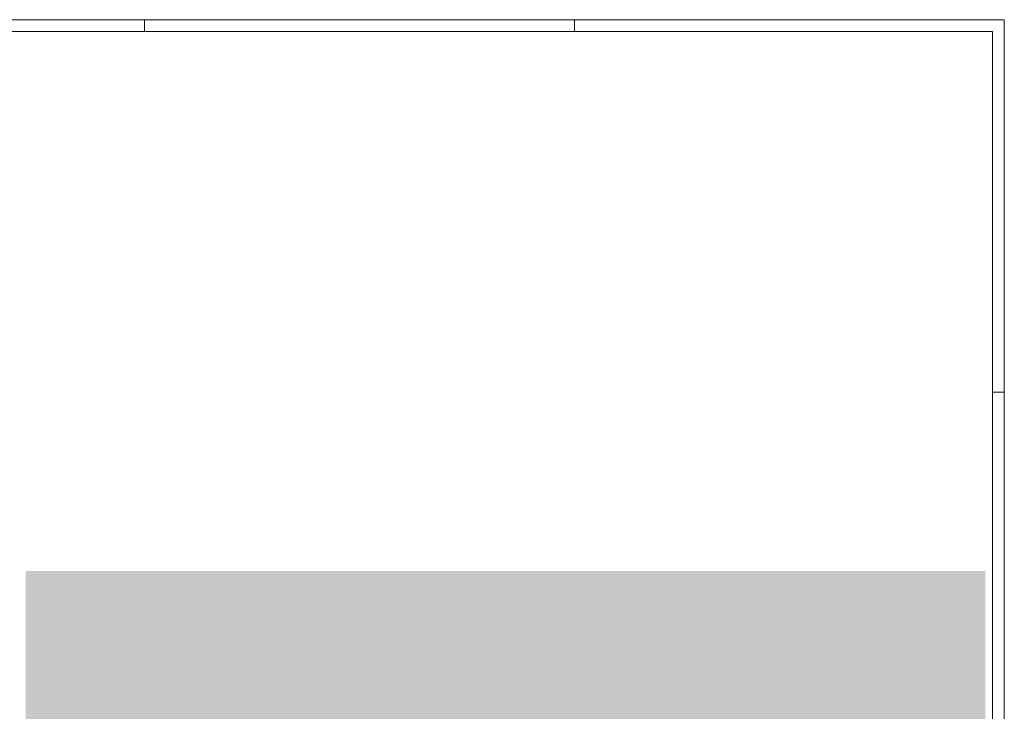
# Paper-space layout 'A-29 RZUT - PIĘTRO -1' of a CAD drawing. Header units: millimetres. Extents: x 0 to 950, y 0 to 750.
# Tile 24 of 24: x 538 to 950, y 460 to 750. Entities that reach past the tile are written whole.
import ezdxf
from ezdxf.xclip import XClip

# ---------------------------------------------------------------- set-up
doc = ezdxf.new("R2010")
doc.units = ezdxf.units.MM
doc.header["$MEASUREMENT"] = 0
doc.header["$XCLIPFRAME"] = 0
doc.layers.add('A_Arkusz_Nr_pióra__1', color=7, linetype='Continuous', lineweight=20)
doc.layers.add('A_Arkusz_Nr_pióra__237', color=7, linetype='Continuous', lineweight=5, true_color=0x343434)
doc.layers.add('A_ppoż', color=7, linetype='Continuous')

# ---------------------------------------------------------------- blocks, each defined once
blk = doc.blocks.new('Rysunek_2_2', base_point=(-3337.43, -656.72))
at = {"layer": 'A_ppoż', "linetype": 'Continuous', "lineweight": 0, "true_color": 0x484848}
blk.add_hatch(color=251, dxfattribs=at).paths.add_polyline_path([(942.1, 519.05), (540.17, 519.05), (540.17, 429.05), (698.17, 429.05), (904.3, 429.05), (904.3, 101.43), (942.1, 101.43)])

psp = doc.layouts.new('A-29 RZUT - PIĘTRO -1')

# ---------------------------------------------------------------- linework, layer by layer
at = {"layer": 'A_Arkusz_Nr_pióra__1', "color": 7, "linetype": 'Continuous', "lineweight": 20}
for q in [(29.9, 745.1), (945.1, 4.9)]:
    psp.add_line((945.1, 745.1), q, dxfattribs=at)
at = {"layer": 'A_Arkusz_Nr_pióra__1', "color": 7, "linetype": 'Continuous', "lineweight": 20, "flags": 128}
psp.add_lwpolyline([(0, 750), (950, 750), (950, 0), (0, 0)], close=True, dxfattribs=at)
at = {"layer": 'A_Arkusz_Nr_pióra__237', "color": 250, "linetype": 'Continuous', "lineweight": 5, "true_color": 0x343434}
for p, q in [((590, 745.1), (590, 750)), ((770, 745.1), (770, 750)), ((945.1, 594), (950, 594))]:
    psp.add_line(p, q, dxfattribs=at)

# ---------------------------------------------------------------- block references
at = {"color": 37, "linetype": 'Continuous', "lineweight": 5, "true_color": 0x656532}
ref = psp.add_blockref('Rysunek_2_2', (-3337.43, -656.72), dxfattribs=at)
XClip(ref).set_block_clipping_path([(540.1719941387, 101.426833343), (942.1, 519.046833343)])

doc.saveas('drawing.dxf')
